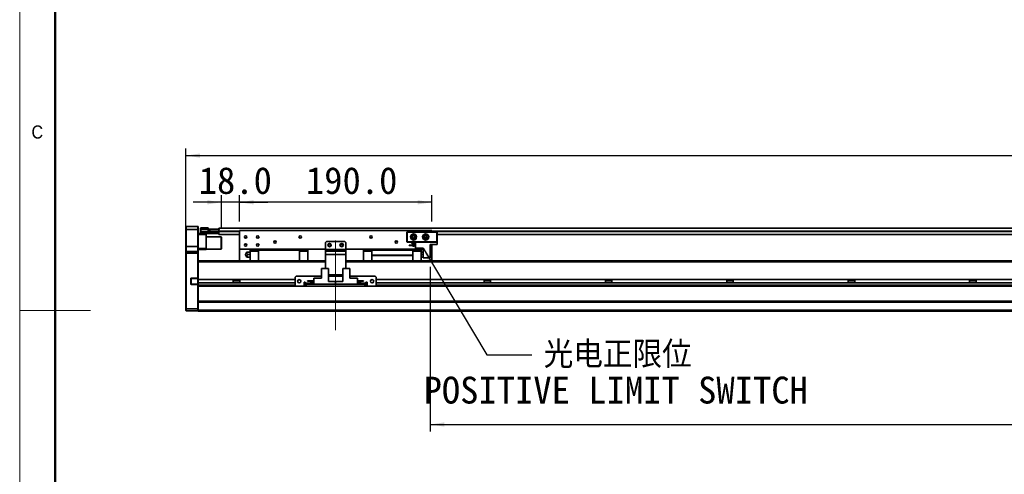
# Model space of a CAD drawing. Header units: millimetres. Extents: x 35 to 2905, y 35 to 2044.
# Tile 2 of 10: x 35 to 1008, y 877 to 1327. Entities that reach past the tile are written whole.
import ezdxf

# ---------------------------------------------------------------- set-up
doc = ezdxf.new("R2010")
doc.units = ezdxf.units.MM
doc.header["$LTSCALE"] = 7
doc.linetypes.add('CENTERX2', pattern=[20.32, 12.7, -2.54, 2.54, -2.54])
doc.layers.add('黑色实线', color=7, linetype='Continuous')
doc.styles.add('SLDTEXTSTYLE1', font='Gothic.ttf', dxfattribs={"width": 0.913})
doc.styles.add('SLDTEXTSTYLE8', font='txt')
doc.styles.add('SLDTEXTSTYLE9', font='txt', dxfattribs={"bigfont": 'bigfont'})
doc.dimstyles.new('SLDDIMSTYLE0', dxfattribs={"dimtxt": 26.6, "dimasz": 14, "dimexe": 0, "dimexo": 0.0625, "dimgap": 6.65, "dimtad": 2, "dimdec": 1, "dimrnd": 1e-09, "dimzin": 4, "dimdsep": 46, "dimtxsty": 'SLDTEXTSTYLE8', "dimsah": 1, "dimcen": 0.09, "dimadec": 0, "dimazin": 1, "dimtfac": 1, "dimtdec": 1, "dimtmove": 0, "dimatfit": 0, "dimfxl": 0, "dimfrac": 2, "dimtolj": 1, "dimtzin": 12, "dimarcsym": 0})
doc.dimstyles.new('SLDDIMSTYLE3', dxfattribs={"dimtxt": 0.18, "dimasz": 14, "dimexe": 0, "dimexo": 0.0625, "dimgap": 0, "dimtad": 0, "dimtih": 1, "dimtoh": 1, "dimdec": 0, "dimrnd": 1e-09, "dimzin": 0, "dimdsep": 46, "dimtxsty": 'Standard', "dimsah": 1, "dimcen": 0.09, "dimadec": 0, "dimazin": 0, "dimtfac": 14, "dimtdec": 0, "dimtofl": 0, "dimtmove": 0, "dimatfit": 3, "dimfxl": 0, "dimfrac": 2, "dimtolj": 1, "dimtzin": 0, "dimarcsym": 0})
doc.dimstyles.new('SLDDIMSTYLE4', dxfattribs={"dimtxt": 26.6, "dimasz": 14, "dimexe": 0, "dimexo": 0.0625, "dimgap": 6.65, "dimtad": 2, "dimdec": 1, "dimrnd": 1e-09, "dimzin": 4, "dimdsep": 46, "dimtxsty": 'SLDTEXTSTYLE8', "dimsah": 1, "dimcen": 0.09, "dimadec": 0, "dimazin": 1, "dimtfac": 1, "dimtdec": 1, "dimtofl": 0, "dimtmove": 0, "dimatfit": 3, "dimfxl": 0, "dimfrac": 2, "dimtolj": 1, "dimtzin": 12, "dimarcsym": 0})

# ---------------------------------------------------------------- blocks, each defined once
blk = doc.blocks.new('_D_21')
at = {"layer": '黑色实线'}
for p, q in [((199.38, 1105.09), (199.38, 1199.7)), ((2235.38, 1105.09), (2235.38, 1199.7)), ((199.38, 1192.7), (2235.38, 1192.7))]:
    blk.add_line(p, q, dxfattribs=at)
for points in [[(199.38, 1192.7), (213.38, 1190.6), (213.38, 1194.8)], [(2235.38, 1192.7), (2221.38, 1194.8), (2221.38, 1190.6)]]:
    blk.add_solid(points, dxfattribs=at)
at = {"layer": '黑色实线', "insert": (1162.24, 1227.6), "char_height": 26.6, "attachment_point": 1, "style": 'SLDTEXTSTYLE8'}
blk.add_mtext('2036.0', dxfattribs=at)
blk = doc.blocks.new('_D_22')
at = {"layer": '黑色实线'}
for p, q in [((234.38, 1120.79), (234.38, 1153.48)), ((252.38, 1127.59), (252.38, 1153.48)), ((234.38, 1146.48), (206.38, 1146.48)), ((252.38, 1146.48), (234.38, 1146.48)), ((252.38, 1146.48), (280.38, 1146.48))]:
    blk.add_line(p, q, dxfattribs=at)
for points in [[(234.38, 1146.48), (220.38, 1148.58), (220.38, 1144.38)], [(252.38, 1146.48), (266.38, 1144.38), (266.38, 1148.58)]]:
    blk.add_solid(points, dxfattribs=at)
at = {"layer": '黑色实线', "insert": (212, 1181.39), "char_height": 26.6, "attachment_point": 1, "style": 'SLDTEXTSTYLE8'}
blk.add_mtext('18.0', dxfattribs=at)
blk = doc.blocks.new('_D_23')
at = {"layer": '黑色实线'}
for p, q in [((252.38, 1127.59), (252.38, 1153.48)), ((442.38, 1127.59), (442.38, 1153.48)), ((442.38, 1146.48), (252.38, 1146.48))]:
    blk.add_line(p, q, dxfattribs=at)
for points in [[(252.38, 1146.48), (266.38, 1144.38), (266.38, 1148.58)], [(442.38, 1146.48), (428.38, 1148.58), (428.38, 1144.38)]]:
    blk.add_solid(points, dxfattribs=at)
at = {"layer": '黑色实线', "insert": (317.97, 1181.39), "char_height": 26.6, "attachment_point": 1, "style": 'SLDTEXTSTYLE8'}
blk.add_mtext('190.0', dxfattribs=at)
blk = doc.blocks.new('_D_24')
at = {"layer": '黑色实线'}
for p, q in [((440.88, 1082.81), (440.88, 919.7)), ((1960.88, 1079.31), (1960.88, 919.7)), ((440.88, 926.7), (1960.88, 926.7))]:
    blk.add_line(p, q, dxfattribs=at)
for points in [[(440.88, 926.7), (454.88, 924.6), (454.88, 928.8)], [(1960.88, 926.7), (1946.88, 928.8), (1946.88, 924.6)]]:
    blk.add_solid(points, dxfattribs=at)
at = {"layer": '黑色实线', "char_height": 26.6, "attachment_point": 1, "style": 'SLDTEXTSTYLE8'}
for s, insert in [('Stroke T=', (1085.42, 961.6)), ('1520.0', (1239.07, 961.6))]:
    blk.add_mtext(s, dxfattribs=dict(at, insert=insert))
blk = doc.blocks.new('SW_NOTE_9')
at = {"layer": '黑色实线', "color": 0, "char_height": 26.6, "attachment_point": 2}
for s, insert, style in [('光电正限位', (84.89, 13.7), 'SLDTEXTSTYLE9'), ('POSITIVE LIMIT SWITCH', (82.91, -21.47), 'SLDTEXTSTYLE8')]:
    blk.add_mtext(s, dxfattribs=dict(at, insert=insert, style=style))

msp = doc.modelspace()

# ---------------------------------------------------------------- linework, layer by layer
at = {"color": 7, "linetype": 'Continuous', "lineweight": 18}
for p, q in [((35, 2044), (35, 35)), ((70, 2009), (70, 70)), ((35, 1039.5), (105, 1039.5))]:
    msp.add_line(p, q, dxfattribs=at)
at = {"color": 7, "linetype": 'Continuous', "lineweight": 50}
msp.add_line((70, 2009), (70, 70), dxfattribs=at)
at = {"color": 7, "linetype": 'Continuous', "lineweight": 35}
for p, q in [((199.68, 1122.7), (199.38, 1122.4)), ((199.38, 1119.7), (199.38, 1122.4)), ((199.68, 1119.7), (199.38, 1119.7)), ((199.38, 1102.7), (199.38, 1119.7)), ((199.68, 1122.7), (199.68, 1119.7)), ((199.68, 1122.7), (211.08, 1122.7)), ((199.68, 1119.7), (199.68, 1102.7)), ((211.08, 1119.7), (199.68, 1119.7)), ((211.08, 1119.7), (211.08, 1122.7)), ((211.08, 1122.7), (211.38, 1122.4)), ((211.08, 1102.7), (211.08, 1119.7)), ((211.08, 1119.7), (211.38, 1119.7)), ((211.38, 1122.4), (211.38, 1119.7)), ((211.38, 1119.7), (211.38, 1102.7)), ((213.88, 1120.9), (214.18, 1121.2)), ((213.88, 1119.7), (213.88, 1120.9)), ((213.88, 1119.7), (214.18, 1119.7)), ((213.88, 1117.2), (213.88, 1119.7)), ((214.18, 1121.2), (214.18, 1119.7)), ((214.18, 1121.2), (221.38, 1121.2)), ((214.18, 1119.7), (214.18, 1117.2)), ((221.38, 1119.7), (214.18, 1119.7)), ((221.38, 1121.2), (221.38, 1119.7)), ((221.38, 1117.4), (221.38, 1119.7)), ((222.38, 1117.9), (222.38, 1119.9)), ((222.38, 1119.9), (222.88, 1119.9)), ((222.88, 1119.9), (222.88, 1117.9)), ((222.88, 1119.9), (231.88, 1119.9)), ((2202.88, 1121.05), (231.88, 1121.05)), ((231.88, 1121.05), (231.88, 1119.9)), ((231.88, 1117.9), (231.88, 1119.9)), ((231.88, 1119.9), (232.38, 1119.9)), ((232.38, 1119.9), (232.38, 1119.71)), ((211.38, 1115.7), (214.18, 1115.7)), ((219.38, 1114.7), (211.38, 1114.7)), ((213.88, 1116), (213.88, 1117.2)), ((214.18, 1117.2), (213.88, 1117.2)), ((214.18, 1115.7), (213.88, 1116)), ((214.18, 1117.2), (231.58, 1117.2)), ((214.18, 1117.2), (214.18, 1115.7)), ((231.58, 1115.7), (214.18, 1115.7)), ((219.38, 1115.7), (219.38, 1114.7)), ((219.38, 1114.7), (219.38, 1100.7)), ((234.08, 1112.2), (219.38, 1112.2)), ((221.38, 1117.7), (231.58, 1117.7)), ((231.58, 1117.4), (221.38, 1117.4)), ((221.88, 1117.7), (221.88, 1117.9)), ((221.88, 1117.9), (222.38, 1117.9)), ((222.88, 1117.9), (222.38, 1117.9)), ((222.88, 1117.9), (231.88, 1117.9)), ((231.58, 1117.7), (231.58, 1117.4)), ((231.58, 1117.7), (231.88, 1117.4)), ((231.58, 1117.7), (231.88, 1117.7)), ((231.58, 1117.2), (231.58, 1117.4)), ((231.58, 1117.4), (231.88, 1117.4)), ((231.58, 1115.7), (231.58, 1117.2)), ((231.58, 1117.2), (231.88, 1117.2)), ((231.58, 1115.7), (231.88, 1116)), ((231.88, 1118.05), (231.88, 1117.55)), ((231.88, 1117.55), (231.88, 1114.55)), ((252.38, 1114.55), (231.88, 1114.55)), ((234.38, 1111.9), (234.08, 1112.2)), ((234.08, 1100.2), (234.08, 1112.2)), ((234.38, 1111.9), (234.38, 1100.5)), ((252.38, 1118.7), (252.38, 1100.2)), ((442.38, 1118.7), (252.38, 1118.7)), ((417.88, 1116.9), (418.18, 1117.2)), ((417.88, 1107.5), (417.88, 1116.9)), ((418.18, 1116.77), (417.88, 1116.9)), ((418.18, 1117.2), (447.58, 1117.2)), ((418.18, 1117.2), (418.3, 1116.9)), ((418.3, 1116.9), (418.18, 1116.77)), ((418.18, 1116.77), (418.18, 1107.62)), ((447.45, 1116.9), (418.3, 1116.9)), ((442.38, 1118.7), (442.38, 1117.2)), ((447.58, 1117.2), (447.45, 1116.9)), ((447.58, 1116.77), (447.45, 1116.9)), ((447.58, 1117.2), (447.88, 1116.9)), ((447.88, 1116.9), (447.58, 1116.77)), ((447.58, 1107.62), (447.58, 1116.77)), ((447.88, 1116.9), (447.88, 1107.5)), ((1988.88, 1114.55), (447.88, 1114.55)), ((199.68, 1102.7), (199.38, 1102.7)), ((199.38, 1097.4), (199.38, 1102.7)), ((199.68, 1102.7), (199.68, 1097.7)), ((211.08, 1102.7), (199.68, 1102.7)), ((211.08, 1097.7), (211.08, 1102.7)), ((211.38, 1102.7), (211.08, 1102.7)), ((211.38, 1102.7), (211.38, 1097.4)), ((211.38, 1100.7), (219.38, 1100.7)), ((219.38, 1100.7), (219.38, 1099.7)), ((219.38, 1100.2), (234.08, 1100.2)), ((234.08, 1100.2), (234.38, 1100.5)), ((337.38, 1100.2), (252.38, 1100.2)), ((252.38, 1100.2), (252.38, 1088.7)), ((271.13, 1099.2), (271.13, 1100.2)), ((311.63, 1099.2), (311.63, 1100.2)), ((338.38, 1107.7), (337.38, 1106.7)), ((337.38, 1106.7), (337.38, 1099.7)), ((356.38, 1107.7), (338.38, 1107.7)), ((357.38, 1106.7), (356.38, 1107.7)), ((357.38, 1106.7), (357.38, 1099.7)), ((433.93, 1100.2), (357.38, 1100.2)), ((383.13, 1100.2), (383.13, 1099.2)), ((418.18, 1107.62), (417.88, 1107.5)), ((418.18, 1107.2), (417.88, 1107.5)), ((418.18, 1107.62), (418.3, 1107.5)), ((418.3, 1107.5), (418.18, 1107.2)), ((426.38, 1107.2), (418.18, 1107.2)), ((418.3, 1107.5), (447.45, 1107.5)), ((420.18, 1103.65), (420.18, 1103.95)), ((420.18, 1103.95), (426.38, 1103.95)), ((420.18, 1103.65), (426.38, 1103.65)), ((422.58, 1106.6), (426.38, 1106.6)), ((422.58, 1105.9), (422.58, 1106.6)), ((422.58, 1105.9), (426.38, 1105.9)), ((423.63, 1099.2), (423.63, 1100.2)), ((425.6, 1103.95), (425.63, 1104.2)), ((426.38, 1101), (426.38, 1107.2)), ((426.38, 1107.2), (447.88, 1107.2)), ((426.38, 1101), (433.93, 1101)), ((433.93, 1091.7), (433.93, 1101)), ((440.88, 1091.7), (440.88, 1104.6)), ((447.88, 1104.6), (440.88, 1104.6)), ((442.38, 1100.2), (440.88, 1100.2)), ((442.38, 1104.6), (442.38, 1100.2)), ((442.38, 1100.2), (442.38, 1088.7)), ((447.45, 1107.5), (447.58, 1107.62)), ((447.45, 1107.5), (447.58, 1107.2)), ((447.88, 1107.5), (447.58, 1107.62)), ((447.88, 1107.5), (447.58, 1107.2)), ((447.88, 1104.6), (447.88, 1107.2)), ((199.68, 1097.7), (199.38, 1097.4)), ((199.38, 1096.2), (199.38, 1097.4)), ((199.68, 1096.2), (199.38, 1096.2)), ((199.38, 1041.32), (199.38, 1096.2)), ((199.68, 1097.7), (199.68, 1096.2)), ((199.68, 1097.7), (211.08, 1097.7)), ((211.08, 1096.2), (199.68, 1096.2)), ((199.68, 1096.2), (199.68, 1041.2)), ((211.08, 1096.2), (211.08, 1097.7)), ((211.38, 1097.4), (211.08, 1097.7)), ((211.38, 1096.2), (211.08, 1096.2)), ((211.08, 1071.55), (211.08, 1096.2)), ((219.38, 1099.7), (211.38, 1099.7)), ((211.38, 1097.4), (211.38, 1096.2)), ((211.38, 1096.2), (211.38, 1088.35)), ((258.39, 1094.46), (258.39, 1094.93)), ((262.88, 1097.2), (260.56, 1097.2)), ((260.56, 1094.7), (262.88, 1094.7)), ((262.88, 1092.2), (260.56, 1092.2)), ((271.13, 1099.1), (262.88, 1099.1)), ((262.88, 1099.1), (262.88, 1098.15)), ((262.88, 1088.64), (262.88, 1098.15)), ((262.88, 1098.15), (271.13, 1098.15)), ((271.13, 1088.64), (271.13, 1099.2)), ((271.13, 1099.2), (311.63, 1099.2)), ((311.63, 1099.2), (311.63, 1088.64)), ((319.88, 1099.1), (311.63, 1099.1)), ((311.63, 1098.15), (319.88, 1098.15)), ((319.88, 1098.15), (319.88, 1099.1)), ((319.88, 1098.15), (319.88, 1088.64)), ((337.38, 1099.7), (357.38, 1099.7)), ((337.38, 1098.2), (337.38, 1099.7)), ((337.38, 1098.2), (357.38, 1098.2)), ((337.38, 1094.7), (337.38, 1098.2)), ((337.38, 1094.7), (337.38, 1080.89)), ((357.38, 1094.7), (337.38, 1094.7)), ((357.38, 1099.7), (357.38, 1098.2)), ((357.38, 1098.2), (357.38, 1094.7)), ((357.38, 1094.7), (357.38, 1080.89)), ((374.88, 1099.1), (374.88, 1098.15)), ((383.13, 1099.1), (374.88, 1099.1)), ((383.13, 1098.15), (374.88, 1098.15)), ((374.88, 1098.15), (374.88, 1088.64)), ((423.63, 1099.2), (383.13, 1099.2)), ((383.13, 1099.2), (383.13, 1094.2)), ((383.13, 1094.2), (423.63, 1094.2)), ((383.13, 1094.2), (383.13, 1093.9)), ((423.63, 1093.9), (383.13, 1093.9)), ((383.13, 1093.9), (383.13, 1088.64)), ((423.63, 1099.2), (423.63, 1094.2)), ((431.88, 1099.1), (423.63, 1099.1)), ((431.88, 1098.15), (423.63, 1098.15)), ((423.63, 1093.9), (423.63, 1094.2)), ((423.63, 1093.9), (423.63, 1088.64)), ((431.88, 1098.15), (431.88, 1099.1)), ((431.88, 1088.64), (431.88, 1098.15)), ((431.88, 1097.2), (433.93, 1097.2)), ((431.88, 1094.7), (433.93, 1094.7)), ((433.93, 1092.2), (431.88, 1092.2)), ((440.88, 1091.7), (433.93, 1091.7)), ((337.38, 1088.64), (211.38, 1088.64)), ((211.38, 1088.35), (211.38, 1087.64)), ((211.38, 1070.09), (211.38, 1087.64)), ((217.38, 1088.7), (262.88, 1088.7)), ((217.38, 1088.7), (217.38, 1088.64)), ((319.88, 1088.7), (337.38, 1088.7)), ((333.43, 1080.89), (333.43, 1071.59)), ((333.43, 1080.89), (340.38, 1080.89)), ((340.38, 1080.89), (340.38, 1067.99)), ((354.38, 1080.89), (354.38, 1067.99)), ((354.38, 1080.89), (361.33, 1080.89)), ((357.38, 1088.7), (374.88, 1088.7)), ((1960.88, 1088.64), (357.38, 1088.64)), ((361.33, 1080.89), (361.33, 1071.59)), ((431.88, 1088.7), (1960.88, 1088.7)), ((204.88, 1071.55), (204.88, 1071.25)), ((211.08, 1071.55), (204.88, 1071.55)), ((204.88, 1071.25), (210.95, 1071.25)), ((211.08, 1071.55), (210.95, 1071.25)), ((210.95, 1071.25), (211.08, 1071.25)), ((211.38, 1071.55), (211.08, 1071.55)), ((211.08, 1071.25), (211.38, 1071.55)), ((211.08, 1071.25), (211.08, 1065.55)), ((308.38, 1073.39), (307.38, 1072.39)), ((307.38, 1072.39), (307.38, 1064.39)), ((333.43, 1073.39), (308.38, 1073.39)), ((325.88, 1065.39), (325.88, 1071.59)), ((325.88, 1071.59), (333.43, 1071.59)), ((354.38, 1074.7), (340.38, 1074.7)), ((354.38, 1073.39), (340.38, 1073.39)), ((386.38, 1073.39), (361.33, 1073.39)), ((368.88, 1071.59), (361.33, 1071.59)), ((368.88, 1071.59), (368.88, 1065.39)), ((387.38, 1072.39), (386.38, 1073.39)), ((387.38, 1064.39), (387.38, 1072.39)), ((204.08, 1070.75), (204.08, 1066.05)), ((204.08, 1070.75), (204.38, 1070.75)), ((204.08, 1066.05), (204.38, 1066.05)), ((204.38, 1066.05), (204.38, 1070.75)), ((204.88, 1065.25), (204.88, 1065.55)), ((210.95, 1065.55), (204.88, 1065.55)), ((204.88, 1065.25), (211.08, 1065.25)), ((210.95, 1065.55), (211.08, 1065.25)), ((211.08, 1065.55), (210.95, 1065.55)), ((211.08, 1065.55), (211.38, 1065.25)), ((211.08, 1041.2), (211.08, 1065.25)), ((211.08, 1065.25), (211.38, 1065.25)), ((307.38, 1070.09), (211.38, 1070.09)), ((211.38, 1066.69), (211.38, 1070.09)), ((307.38, 1066.69), (211.38, 1066.69)), ((211.38, 1064.64), (211.38, 1066.69)), ((211.38, 1064.64), (211.38, 1063.92)), ((211.38, 1063.92), (211.38, 1048.35)), ((308.13, 1063.64), (211.38, 1063.64)), ((246.21, 1070.09), (246.21, 1066.69)), ((252.55, 1068.69), (246.21, 1068.69)), ((252.55, 1066.69), (252.55, 1070.09)), ((307.38, 1064.39), (308.38, 1063.39)), ((308.38, 1063.39), (316.38, 1063.39)), ((317.38, 1067.39), (316.38, 1067.39)), ((316.38, 1067.39), (316.38, 1063.39)), ((317.38, 1066.69), (316.38, 1066.69)), ((317.38, 1063.64), (316.38, 1063.64)), ((317.38, 1066.39), (317.38, 1067.39)), ((317.38, 1066.39), (317.38, 1065.39)), ((317.38, 1063.39), (317.38, 1065.39)), ((317.38, 1065.39), (318.38, 1065.39)), ((318.38, 1063.39), (317.38, 1063.39)), ((318.38, 1065.39), (318.38, 1063.39)), ((376.38, 1065.39), (318.38, 1065.39)), ((376.38, 1063.39), (318.38, 1063.39)), ((319.68, 1068.64), (319.68, 1068.94)), ((319.68, 1068.94), (325.88, 1068.94)), ((319.68, 1068.64), (325.88, 1068.64)), ((322.08, 1065.99), (322.08, 1066.69)), ((322.08, 1066.69), (325.88, 1066.69)), ((322.08, 1065.99), (325.88, 1065.99)), ((325.88, 1065.39), (347.38, 1065.39)), ((347.38, 1067.99), (340.38, 1067.99)), ((347.38, 1065.39), (347.38, 1067.99)), ((347.38, 1067.99), (354.38, 1067.99)), ((368.88, 1065.39), (347.38, 1065.39)), ((375.08, 1068.94), (368.88, 1068.94)), ((375.08, 1068.64), (368.88, 1068.64)), ((372.68, 1066.69), (368.88, 1066.69)), ((372.68, 1065.99), (368.88, 1065.99)), ((372.68, 1066.69), (372.68, 1065.99)), ((375.08, 1068.94), (375.08, 1068.64)), ((376.38, 1063.39), (376.38, 1065.39)), ((376.38, 1065.39), (377.38, 1065.39)), ((377.38, 1063.39), (376.38, 1063.39)), ((378.38, 1067.39), (377.38, 1067.39)), ((377.38, 1067.39), (377.38, 1066.39)), ((378.38, 1066.69), (377.38, 1066.69)), ((377.38, 1065.39), (377.38, 1066.39)), ((377.38, 1065.39), (377.38, 1063.39)), ((378.38, 1063.64), (377.38, 1063.64)), ((378.38, 1063.39), (378.38, 1067.39)), ((378.38, 1063.39), (386.38, 1063.39)), ((386.38, 1063.39), (387.38, 1064.39)), ((2048.13, 1063.64), (386.62, 1063.64)), ((2047.38, 1070.09), (387.38, 1070.09)), ((2047.38, 1066.69), (387.38, 1066.69)), ((494.21, 1070.09), (494.21, 1066.69)), ((500.55, 1068.69), (494.21, 1068.69)), ((500.55, 1066.69), (500.55, 1070.09)), ((614.21, 1070.09), (614.21, 1066.69)), ((620.55, 1068.69), (614.21, 1068.69)), ((620.55, 1066.69), (620.55, 1070.09)), ((734.21, 1070.09), (734.21, 1066.69)), ((740.55, 1068.69), (734.21, 1068.69)), ((740.55, 1066.69), (740.55, 1070.09)), ((854.21, 1070.09), (854.21, 1066.69)), ((860.55, 1068.69), (854.21, 1068.69)), ((860.55, 1066.69), (860.55, 1070.09)), ((974.21, 1070.09), (974.21, 1066.69)), ((980.55, 1068.69), (974.21, 1068.69)), ((980.55, 1066.69), (980.55, 1070.09)), ((2223.38, 1048.64), (211.38, 1048.64)), ((211.38, 1048.35), (211.38, 1047.64)), ((2223.38, 1047.64), (211.38, 1047.64)), ((211.38, 1039.7), (211.38, 1047.64)), ((199.38, 1039.5), (199.38, 1041.32)), ((199.38, 1041.32), (199.68, 1041.2)), ((199.38, 1039.5), (199.68, 1039.2)), ((199.68, 1041.2), (199.68, 1039.2)), ((199.68, 1041.2), (211.08, 1041.2)), ((211.08, 1039.2), (199.68, 1039.2)), ((211.38, 1041.32), (211.08, 1041.2)), ((211.08, 1039.2), (211.08, 1041.2)), ((211.38, 1039.5), (211.08, 1039.2)), ((2223.38, 1039.7), (211.38, 1039.7)), ((211.38, 1038.7), (211.38, 1039.7)), ((2223.38, 1038.7), (211.38, 1038.7))]:
    msp.add_line(p, q, dxfattribs=at)
at = {"color": 8, "linetype": 'Continuous', "lineweight": 35}
for p, q in [((252.38, 1118.05), (231.88, 1118.05)), ((252.38, 1117.55), (231.88, 1117.55)), ((1992.38, 1118.05), (442.38, 1118.05)), ((1992.38, 1117.55), (442.38, 1117.55)), ((337.38, 1087.64), (211.38, 1087.64)), ((1961.44, 1087.64), (357.38, 1087.64)), ((307.38, 1064.64), (211.38, 1064.64)), ((317.38, 1064.64), (316.38, 1064.64)), ((322.08, 1066.39), (317.38, 1066.39)), ((377.38, 1066.39), (372.68, 1066.39)), ((378.38, 1064.64), (377.38, 1064.64)), ((2047.38, 1064.64), (387.38, 1064.64))]:
    msp.add_line(p, q, dxfattribs=at)
at = {"color": 7, "linetype": 'Continuous', "lineweight": 35}
for centre, radius in [((258.38, 1112.2), 1.25), ((270.38, 1112.2), 1.25), ((312.38, 1112.2), 1.25), ((382.38, 1112.2), 1.25), ((424.38, 1112.2), 3), ((424.38, 1112.2), 1.7), ((424.38, 1112.2), 1.25), ((436.38, 1112.2), 3), ((436.38, 1112.2), 1.7), ((436.38, 1112.2), 1.25), ((258.38, 1104.2), 1.25), ((270.38, 1104.2), 1.25), ((287.38, 1107.2), 1.25), ((341.38, 1104.2), 1.7), ((341.38, 1104.2), 1.25), ((353.38, 1104.2), 1.7), ((353.38, 1104.2), 1.25), ((407.38, 1107.2), 1.25), ((311.38, 1068.39), 1.7), ((383.38, 1068.39), 1.7)]:
    msp.add_circle(centre, radius, dxfattribs=at)
for centre, radius, start, end in [((424.38, 1104.2), 1.25, 0, 191.53696), ((424.38, 1104.2), 1.25, 206.10388, 333.89612), ((258.48, 1094.7), 0.25, 111.36458, 248.69453), ((261.38, 1094.7), 3, 123.36668, 175.56913), ((261.38, 1094.7), 3, 184.51433, 236.60291), ((204.88, 1070.75), 0.8, 90, 180), ((204.88, 1070.75), 0.5, 90, 180), ((204.88, 1066.05), 0.8, 180, 270), ((204.88, 1066.05), 0.5, 180, 270)]:
    msp.add_arc(centre, radius, start, end, dxfattribs=at)
for points, knots in [([(260.56, 1097.2), (260.41, 1097.2), (260.1, 1097.2), (259.82, 1097.2), (259.7, 1097.2), (259.73, 1097.2), (259.73, 1097.2)], [0, 0, 0, 0, 0.318634, 0.63727, 0.955902, 1, 1, 1, 1]), ([(260.56, 1094.7), (260.41, 1094.79), (260.1, 1094.98), (259.81, 1095.4), (259.69, 1095.88), (259.76, 1096.37), (260.01, 1096.81), (260.32, 1097.07), (260.52, 1097.18), (260.56, 1097.2)], [0, 0, 0, 0, 0.159712, 0.319424, 0.479134, 0.638843, 0.798554, 0.958266, 1, 1, 1, 1]), ([(260.56, 1092.2), (260.41, 1092.29), (260.1, 1092.48), (259.81, 1092.9), (259.69, 1093.38), (259.76, 1093.87), (260.01, 1094.31), (260.32, 1094.57), (260.52, 1094.68), (260.56, 1094.7)], [0, 0, 0, 0, 0.159712, 0.319423, 0.479134, 0.638844, 0.798554, 0.958266, 1, 1, 1, 1]), ([(259.73, 1092.2), (259.74, 1092.2), (259.76, 1092.2), (260.02, 1092.2), (260.32, 1092.2), (260.52, 1092.2), (260.56, 1092.2)], [0, 0, 0, 0, 0.276309, 0.596339, 0.916373, 1, 1, 1, 1])]:
    msp.add_open_spline(points, degree=3, knots=knots, dxfattribs=at)
at = {"layer": '黑色实线', "linetype": 'CENTERX2', "lineweight": 18}
msp.add_line((347.38, 1019.94), (347.38, 1116.84), dxfattribs=at)

# ---------------------------------------------------------------- block references
at = {"layer": '黑色实线', "color": 7}
msp.add_blockref('SW_NOTE_9', (541.38, 995.47), dxfattribs=at)

# ---------------------------------------------------------------- texts
at = {"color": 7, "linetype": 'Continuous', "lineweight": 0, "insert": (46.67, 1222.52), "char_height": 12.96, "attachment_point": 1, "style": 'SLDTEXTSTYLE1'}
msp.add_mtext('C', dxfattribs=at)

# ---------------------------------------------------------------- dimensions: what is measured, and where the dimension line sits
at = {"layer": '黑色实线'}
for base, p1, p2, dimstyle, picture, middle in [((2235.38, 1192.7), (199.38, 1096.2), (2235.38, 1096.2), 'SLDDIMSTYLE4', '_D_21', (1214.22, 1192.7)), ((234.38, 1146.48), (252.38, 1118.7), (234.38, 1111.9), 'SLDDIMSTYLE0', '_D_22', (244.77, 1146.48)), ((252.38, 1146.48), (442.38, 1118.7), (252.38, 1118.7), 'SLDDIMSTYLE4', '_D_23', (360.35, 1146.48))]:
    dim = msp.add_linear_dim(base=base, p1=p1, p2=p2, dimstyle=dimstyle, dxfattribs=at)
    dim.commit()
    dim.dimension.update_dxf_attribs({"geometry": picture, "text_midpoint": middle, "dimtype": 160})
dim = msp.add_linear_dim(base=(1960.88, 926.7), p1=(440.88, 1091.7), p2=(1960.88, 1088.2), angle=0, text='Stroke T=<>', dimstyle='SLDDIMSTYLE4', dxfattribs=at)
dim.commit()
dim.dimension.update_dxf_attribs({"geometry": '_D_24', "text_midpoint": (1214.22, 926.7), "dimtype": 160})

# ---------------------------------------------------------------- leaders
at = {"layer": '黑色实线', "color": 7}
msp.add_leader([(433.93, 1101), (496.93, 995.47), (541.38, 995.47)], dimstyle='SLDDIMSTYLE3', dxfattribs=at)

doc.saveas('drawing.dxf')
